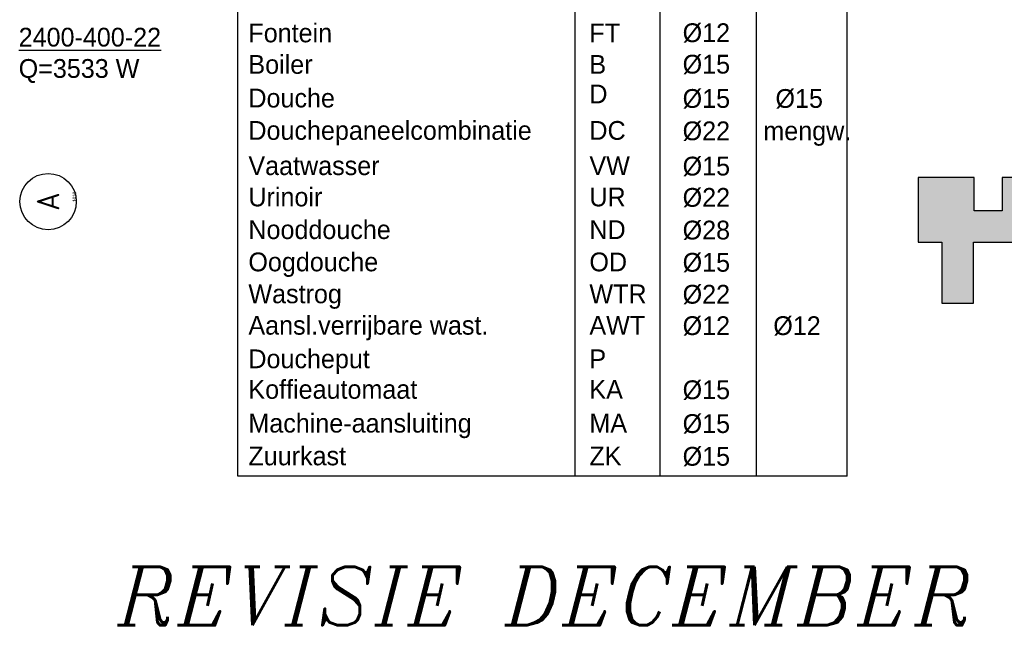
# Model space of a CAD drawing. Extents: x -39327 to 109237, y 358172 to 442272.
# Tile 73 of 96: x 89448 to 102558, y 365740 to 373814. Entities that reach past the tile are written whole.
import ezdxf
from ezdxf.enums import TextEntityAlignment as Align

# ---------------------------------------------------------------- set-up
doc = ezdxf.new("R2010")
doc.units = 0
doc.header["$LTSCALE"] = 100
doc.linetypes.add('DASHDOT', pattern=[9, 6, -1.5, 0, -1.5])
doc.layers.get('0').update_dxf_attribs({"linetype": 'CONTINUOUS'})
for name, color, linetype in [('AL$2----_RENVOOI', 7, 'CONTINUOUS'), ('AL$7----_STRAMIEN', 1, 'DASHDOT'), ('ALN-----_BLOCKNAAM', 2, 'CONTINUOUS'), ('BL$4----', 7, 'CONTINUOUS'), ('WI561---', 1, 'CONTINUOUS'), ('WL561---', 4, 'CONTINUOUS'), ('WL570---_HULPLIJN', 1, 'CONTINUOUS'), ('WM521---', 1, 'CONTINUOUS')]:
    doc.layers.add(name, color=color, linetype=linetype)
doc.styles.add('BURO-025', font='BUROFONT.shx', dxfattribs={"height": 250})
doc.styles.add('ITALICC', font='italicc', dxfattribs={"width": 10, "height": 10})
doc.styles.get("Standard").update_dxf_attribs({"font": 'ISOCP'})

# ---------------------------------------------------------------- blocks, each defined once
blk = doc.blocks.new('1010')
at = {"layer": 'AL$7----_STRAMIEN', "color": 7, "linetype": 'CONTINUOUS'}
blk.add_circle((0, 750), 750, dxfattribs=at)
at = {"layer": 'ALN-----_BLOCKNAAM', "linetype": 'CONTINUOUS'}
blk.add_text('1010', height=100, dxfattribs=at).set_placement((0, 0))
blk = doc.blocks.new('CVRINFO2')
at = {"color": 0, "linetype": 'CONTINUOUS', "style": 'BURO-025'}
for tag, p in [('CV_TEXT125', (0, 0)), ('CV_TEXT225', (0, -4.17)), ('CV_TEXT325', (0, -8.33)), ('CV_TEXT425', (0, -12.5))]:
    blk.add_attdef(tag, p, '', height=2.5, dxfattribs=at)

msp = doc.modelspace()

# ---------------------------------------------------------------- hatches: boundary and pattern name
at = {"layer": 'BL$4----'}
msp.add_hatch(color=8, dxfattribs=at).paths.add_polyline_path([(103603.4, 371241), (103406.3, 371241), (103406.3, 371271.5), (103368.6, 371271.5), (103368.6, 371713.2), (102529, 371713.2), (102529, 371271.5), (102155, 371271.5), (102155, 371713.2), (101412.5, 371713.2), (101412.5, 370855), (101727.2, 370855), (101727.2, 370041.9), (102147.7, 370041.9), (102147.7, 370851), (102985.8, 370851), (102985.8, 370041.9), (103406.3, 370041.9), (103406.3, 370895.6), (103603.4, 370895.6)])

# ---------------------------------------------------------------- linework, layer by layer
at = {"layer": 'AL$2----_RENVOOI', "color": 8}
msp.add_lwpolyline([(103368.6, 371713.2), (102529, 371713.2), (102529, 371271.5), (102155, 371271.5), (102155, 371713.2), (101412.5, 371713.2), (101412.5, 370855), (101727.2, 370855), (101727.2, 370041.9), (102147.7, 370041.9), (102147.7, 370851), (102985.8, 370851)], dxfattribs=at)
at = {"layer": 'WL570---_HULPLIJN', "color": 1, "linetype": 'CONTINUOUS'}
for p, q in [((92354, 367740), (92354, 379941.7)), ((100464, 367740), (100464, 379941.7)), ((96841.5, 379424.9), (96841.5, 367740)), ((97973.3, 379424.9), (97973.3, 367740)), ((99252.3, 379424.9), (99252.3, 367740)), ((100464, 367740), (92354, 367740))]:
    msp.add_line(p, q, dxfattribs=at)

# ---------------------------------------------------------------- block references
at = {"layer": 'AL$7----_STRAMIEN'}
ref = msp.add_blockref('1010', (90201, 371392.8), dxfattribs=dict(at, xscale=0.5, yscale=0.5, zscale=0.5, rotation=90))
ref.add_attrib('STR-NAAM', 'A', dxfattribs={"color": 3, "linetype": 'CONTINUOUS', "height": 300, "rotation": 90}).set_placement((89826, 371392.8), align=Align.MIDDLE)
at = {"layer": 'WI561---'}
ref = msp.add_blockref('CVRINFO2', (89434.3, 373456.9), dxfattribs=dict(at, xscale=100, yscale=100, zscale=100))
ref.add_attrib('CV_TEXT125', '%%u2400-400-22', (89434.3, 373456.9), dxfattribs={"layer": '0', "color": 2, "linetype": 'CONTINUOUS', "height": 250, "style": 'BURO-025'})
ref.add_attrib('CV_TEXT225', 'Q=3533 W', (89434.3, 373040.2), dxfattribs={"layer": '0', "color": 2, "linetype": 'CONTINUOUS', "height": 250, "style": 'BURO-025'})

# ---------------------------------------------------------------- texts
at = {"layer": 'WL561---', "color": 5, "linetype": 'CONTINUOUS', "style": 'ITALICC'}
msp.add_text('REVISIE DECEMBER 2002', height=776.16, dxfattribs=at).set_placement((90750.9, 365753.3))
at = {"layer": 'WM521---', "color": 2, "style": 'BURO-025'}
for s, p in [('Fontein', (92493.2, 373513.3)), ('FT', (97033.9, 373513.3)), ('%%c12', (98275.1, 373516.1)), ('Boiler', (92493.2, 373094.4)), ('B', (97033.9, 373094.4)), ('%%c15', (98275.1, 373097.2)), ('Douche ', (92493.2, 372646.3)), ('D', (97033.9, 372700.9)), ('%%c15', (98275.1, 372640.8)), ('%%c15', (99511.8, 372640.8)), ('Douchepaneelcombinatie', (92493.2, 372215.4)), ('%%c22', (98275.1, 372210)), ('DC', (97033.9, 372215.4)), ('mengw.', (99350, 372210)), ('Vaatwasser', (92493.2, 371746.1)), ('VW', (97033.9, 371746.1)), ('%%c15', (98275.1, 371740.6)), ('Urinoir', (92493.2, 371329.6)), ('UR', (97033.9, 371329.6)), ('%%c22', (98275.1, 371324.2)), ('Nooddouche', (92493.2, 370894.8)), ('ND', (97033.9, 370894.8)), ('%%c28', (98275.1, 370889.3)), ('Oogdouche', (92493.2, 370464.9)), ('OD', (97033.9, 370464.9)), ('%%c15', (98275.1, 370459.5)), ('Wastrog', (92493.2, 370040)), ('WTR', (97033.9, 370040)), ('%%c22', (98275.1, 370034.5)), ('Aansl.verrijbare wast.', (92493.2, 369621.8)), ('AWT', (97033.9, 369621.8)), ('%%c12', (98275.1, 369616.4)), ('%%c12', (99482.3, 369616.4)), ('Doucheput', (92493.2, 369175)), ('P', (97033.9, 369175)), ('Koffieautomaat', (92493.2, 368768.6)), ('KA', (97033.9, 368768.6)), ('%%c15', (98275.1, 368763.2)), ('Machine-aansluiting', (92493.2, 368318.4)), ('MA', (97033.9, 368318.4)), ('%%c15', (98275.1, 368313)), ('Zuurkast', (92493.2, 367882.8)), ('ZK', (97033.9, 367882.8)), ('%%c15', (98275.1, 367877.4))]:
    msp.add_text(s, height=250, dxfattribs=at).set_placement(p)

doc.saveas('drawing.dxf')
